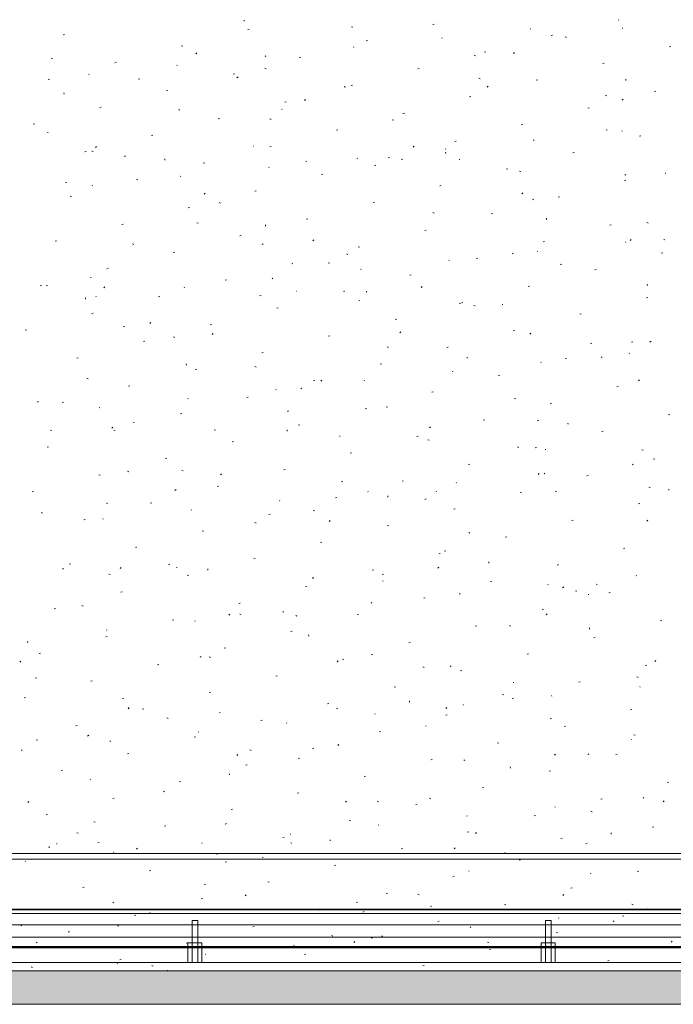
# Model space of a CAD drawing. Extents: x -740 to 300, y 62 to 1112.
# Tile 104 of 187: x -378 to -331, y 764 to 835. Entities that reach past the tile are written whole.
import ezdxf
from ezdxf.lldxf.tags import DXFTag

# ---------------------------------------------------------------- set-up
doc = ezdxf.new("R2010")
doc.units = 0
doc.layers.get('0').update_dxf_attribs({"lineweight": 13})
for name, color, linetype, lineweight, true_color in [('30 -35 Decken- 1 Konstruktion-Träger- Stahlbeton', 7, 'Continuous', 13, 0x33aa00), ('30 -36 Dächer- 1 Konstruktion', 7, 'Continuous', 35, 0x6666cc), ('30 -36 Dächer- 3 Dachbeläge', 7, 'Continuous', 15, 0x9999ff), ('30 -36 Dächer- 4 Dachbekleidungen', 7, 'Continuous', 9, 0xccccff), ('60- 61 allgemeine Ausstattung- 4 Terrassen', 9, 'Continuous', 9, 0x808080)]:
    doc.layers.add(name, color=color, linetype=linetype, lineweight=lineweight, true_color=true_color)
doc.layers.add('70 -71 Achsen- 1 Gebäudeachsen', color=7, linetype='STRICHPUNKT2-A06CPVBCL0', lineweight=18)
tags = doc.linetypes.add('grob-A06CPVB9L0', pattern=[14, 3, -8, 3]).pattern_tags.tags
tags[8:9] = [DXFTag(74, 4), DXFTag(75, 0), DXFTag(340, '0'), DXFTag(46, 0.0), DXFTag(50, 0.0), DXFTag(44, 0.0), DXFTag(45, 0.0)]
tags[6:7] = [DXFTag(74, 4), DXFTag(75, 0), DXFTag(340, '0'), DXFTag(46, 0.0), DXFTag(50, 0.0), DXFTag(44, 0.0), DXFTag(45, 0.0)]
tags[4:5] = [DXFTag(74, 4), DXFTag(75, 0), DXFTag(340, '0'), DXFTag(46, 0.0), DXFTag(50, 0.0), DXFTag(44, 0.0), DXFTag(45, 0.0)]
tags = doc.linetypes.add('STRICHPUNKT2-A06CPVBCL0', pattern=[12.7, 6.35, -3.175, 0, -3.175]).pattern_tags.tags
tags[10:11] = [DXFTag(74, 4), DXFTag(75, 0), DXFTag(340, '0'), DXFTag(46, 0.0), DXFTag(50, 0.0), DXFTag(44, 0.0), DXFTag(45, 0.0)]
tags[8:9] = [DXFTag(74, 4), DXFTag(75, 0), DXFTag(340, '0'), DXFTag(46, 0.0), DXFTag(50, 0.0), DXFTag(44, 0.0), DXFTag(45, 0.0)]
tags[6:7] = [DXFTag(74, 4), DXFTag(75, 0), DXFTag(340, '0'), DXFTag(46, 0.0), DXFTag(50, 0.0), DXFTag(44, 0.0), DXFTag(45, 0.0)]
tags[4:5] = [DXFTag(74, 4), DXFTag(75, 0), DXFTag(340, '0'), DXFTag(46, 0.0), DXFTag(50, 0.0), DXFTag(44, 0.0), DXFTag(45, 0.0)]

# ---------------------------------------------------------------- blocks, each defined once
blk = doc.blocks.new('Referenz-A06CPVBEL0')
at = {"layer": '30 -35 Decken- 1 Konstruktion-Träger- Stahlbeton', "color": 0, "linetype": 'grob-A06CPVB9L0', "lineweight": -2, "ltscale": 0.13}
for p, q in [((-450.356, 774.512), (-306.356, 774.512)), ((-450.356, 770.912), (-306.356, 770.912))]:
    blk.add_line(p, q, dxfattribs=at)
at = {"layer": '30 -36 Dächer- 1 Konstruktion', "color": 0, "linetype": 'Continuous', "ltscale": 0.35}
blk.add_line((1.644, 770.912), (-682.362, 770.912), dxfattribs=at)
at = {"layer": '30 -36 Dächer- 1 Konstruktion', "color": 0, "lineweight": 25}
for p, q in [((-682.362, 770.912), (1.644, 770.912)), ((1.644, 770.912), (-682.362, 770.912)), ((1.644, 770.912), (-682.362, 770.912))]:
    blk.add_line(p, q, dxfattribs=at)
at = {"layer": '30 -36 Dächer- 1 Konstruktion', "color": 0, "lineweight": 5}
for p, q in [((-682.362, 770.912), (1.644, 770.912)), ((1.644, 770.912), (-682.362, 770.912)), ((1.644, 770.912), (-682.362, 770.912))]:
    blk.add_line(p, q, dxfattribs=at)
at = {"layer": '30 -36 Dächer- 1 Konstruktion', "color": 0, "lineweight": -2}
for p, q in [((-682.362, 770.912), (1.644, 770.912)), ((1.644, 770.912), (-682.362, 770.912)), ((1.644, 770.912), (-682.362, 770.912))]:
    blk.add_line(p, q, dxfattribs=at)
at = {"layer": '30 -36 Dächer- 1 Konstruktion', "color": 0}
blk.add_line((1.644, 770.912), (-682.362, 770.912), dxfattribs=at)
at = {"layer": '30 -36 Dächer- 3 Dachbeläge', "color": 0, "linetype": 'Continuous', "ltscale": 0.15}
for p, q in [((-6.756, 766.512), (-682.362, 766.512)), ((-682.362, 764.112), (-6.756, 764.112))]:
    blk.add_line(p, q, dxfattribs=at)
at = {"layer": '30 -36 Dächer- 3 Dachbeläge', "color": 0, "lineweight": 9}
blk.add_line((-682.362, 764.112), (-6.756, 764.112), dxfattribs=at)
at = {"layer": '30 -36 Dächer- 3 Dachbeläge', "color": 0, "lineweight": 0}
for points in [[(-6.756, 764.112), (-682.362, 765.461), (-682.362, 766.512)], [(-6.756, 764.112), (-682.362, 766.512), (-6.756, 766.512)], [(-682.362, 765.461), (-6.756, 764.112), (-682.362, 764.112)]]:
    blk.add_solid(points, dxfattribs=at)
at = {"layer": '30 -36 Dächer- 4 Dachbekleidungen', "color": 0, "linetype": 'Continuous', "ltscale": 0.13}
for p, q in [((-682.362, 770.612), (-6.756, 770.612)), ((-6.756, 769.812), (-682.362, 769.812)), ((-365.49, 770.112), (-365.89, 770.112)), ((-365.89, 770.112), (-365.89, 768.512)), ((-365.49, 768.512), (-365.49, 770.112)), ((-340.156, 770.112), (-340.556, 770.112)), ((-340.556, 770.112), (-340.556, 768.512)), ((-340.156, 768.512), (-340.156, 770.112)), ((-682.362, 768.912), (-6.756, 768.912)), ((-365.89, 768.512), (-366.19, 768.512)), ((-366.19, 768.512), (-366.19, 767.112)), ((-365.89, 767.112), (-365.89, 768.512)), ((-365.89, 768.512), (-365.49, 768.512)), ((-365.49, 768.512), (-365.49, 767.112)), ((-365.49, 768.512), (-365.19, 768.512)), ((-365.19, 768.512), (-365.19, 767.112)), ((-340.556, 768.512), (-340.856, 768.512)), ((-340.856, 768.512), (-340.856, 767.112)), ((-340.556, 767.112), (-340.556, 768.512)), ((-340.556, 768.512), (-340.156, 768.512)), ((-340.156, 768.512), (-340.156, 767.112)), ((-340.156, 768.512), (-339.856, 768.512)), ((-339.856, 768.512), (-339.856, 767.112)), ((-6.756, 767.112), (-682.362, 767.112)), ((-366.19, 767.112), (-365.89, 767.112)), ((-365.49, 767.112), (-365.89, 767.112)), ((-365.19, 767.112), (-365.49, 767.112)), ((-340.856, 767.112), (-340.556, 767.112)), ((-340.156, 767.112), (-340.556, 767.112)), ((-339.856, 767.112), (-340.156, 767.112))]:
    blk.add_line(p, q, dxfattribs=at)
at = {"layer": '60- 61 allgemeine Ausstattung- 4 Terrassen', "color": 0}
for p, q in [((-362.165, 834.551), (-362.174, 834.639)), ((-361.892, 833.956), (-361.796, 833.98)), ((-354.468, 834.158), (-354.376, 834.121)), ((-348.636, 834.335), (-348.54, 834.359)), ((-341.627, 833.982), (-341.66, 834.019)), ((-335.296, 834.631), (-335.329, 834.668)), ((-335.06, 834.056), (-335.015, 834.053)), ((-375.148, 833.577), (-375.053, 833.601)), ((-347.958, 833.333), (-347.991, 833.369)), ((-340.155, 833.524), (-340.059, 833.548)), ((-339.138, 833.44), (-339.047, 833.403)), ((-366.667, 832.766), (-366.571, 832.789)), ((-354.289, 832.683), (-354.322, 832.72)), ((-353.411, 833.145), (-353.315, 833.169)), ((-331.674, 832.712), (-331.578, 832.736)), ((-376.001, 831.908), (-375.91, 831.871)), ((-365.552, 832.285), (-365.624, 832.218)), ((-360.62, 832.034), (-360.653, 832.07)), ((-358.186, 831.954), (-358.09, 831.978)), ((-345.666, 832.108), (-345.572, 832.079)), ((-344.93, 832.333), (-344.834, 832.357)), ((-342.78, 832.31), (-342.852, 832.243)), ((-371.442, 831.575), (-371.347, 831.599)), ((-366.951, 831.385), (-366.984, 831.421)), ((-360.671, 831.19), (-360.58, 831.153)), ((-349.705, 831.143), (-349.609, 831.167)), ((-336.449, 831.522), (-336.353, 831.546)), ((-373.283, 830.735), (-373.316, 830.772)), ((-362.961, 830.764), (-362.865, 830.787)), ((-362.599, 830.563), (-362.679, 830.506)), ((-345.342, 830.471), (-345.251, 830.434)), ((-376.217, 830.384), (-376.122, 830.408)), ((-369.733, 830.43), (-369.638, 830.401)), ((-354.936, 829.82), (-354.945, 829.908)), ((-354.48, 829.952), (-354.384, 829.976)), ((-344.667, 829.894), (-344.748, 829.838)), ((-341.224, 830.331), (-341.128, 830.355)), ((-334.792, 830.311), (-334.801, 830.399)), ((-375.08, 829.33), (-375.089, 829.418)), ((-367.736, 829.573), (-367.641, 829.597)), ((-345.999, 829.141), (-345.903, 829.165)), ((-336.254, 829.23), (-336.16, 829.201)), ((-332.743, 829.52), (-332.647, 829.544)), ((-372.511, 828.382), (-372.416, 828.406)), ((-359.255, 828.762), (-359.159, 828.785)), ((-357.765, 828.941), (-357.837, 828.874)), ((-337.518, 828.329), (-337.422, 828.353)), ((-334.994, 828.965), (-335.066, 828.898)), ((-366.875, 828.221), (-366.784, 828.184)), ((-359.452, 828.262), (-359.435, 828.221)), ((-350.774, 827.95), (-350.678, 827.974)), ((-377.286, 827.192), (-377.191, 827.216)), ((-364.03, 827.571), (-363.935, 827.595)), ((-360.32, 827.552), (-360.226, 827.523)), ((-351.546, 827.502), (-351.454, 827.466)), ((-342.293, 827.139), (-342.197, 827.163)), ((-376.267, 826.589), (-376.222, 826.586)), ((-368.805, 826.38), (-368.71, 826.404)), ((-355.549, 826.76), (-355.453, 826.783)), ((-336.216, 826.784), (-336.125, 826.747)), ((-335.041, 826.668), (-335.074, 826.704)), ((-333.812, 826.327), (-333.716, 826.351)), ((-372.75, 825.573), (-372.822, 825.506)), ((-361.503, 825.615), (-361.459, 825.612)), ((-360.324, 825.569), (-360.229, 825.593)), ((-349.979, 825.597), (-350.051, 825.53)), ((-347.068, 825.948), (-346.972, 825.972)), ((-341.372, 826.018), (-341.405, 826.055)), ((-373.58, 825.19), (-373.485, 825.214)), ((-373.079, 825.252), (-372.988, 825.215)), ((-370.661, 824.917), (-370.742, 824.861)), ((-347.703, 825.369), (-347.736, 825.405)), ((-347.707, 825.089), (-347.716, 825.178)), ((-338.587, 825.137), (-338.491, 825.161)), ((-367.851, 824.599), (-367.86, 824.687)), ((-365.099, 824.378), (-365.004, 824.402)), ((-360.366, 824.07), (-360.398, 824.107)), ((-357.749, 824.534), (-357.658, 824.497)), ((-354.034, 824.719), (-354.067, 824.756)), ((-352.729, 824.249), (-352.81, 824.192)), ((-351.843, 824.758), (-351.747, 824.781)), ((-350.908, 824.674), (-350.814, 824.646)), ((-346.739, 824.641), (-346.695, 824.638)), ((-366.697, 823.421), (-366.73, 823.457)), ((-356.618, 823.567), (-356.523, 823.591)), ((-343.362, 823.946), (-343.266, 823.97)), ((-342.42, 823.815), (-342.328, 823.779)), ((-334.798, 823.581), (-334.878, 823.524)), ((-331.975, 823.667), (-331.931, 823.664)), ((-374.974, 822.996), (-374.88, 822.968)), ((-373.028, 822.771), (-373.061, 822.808)), ((-369.874, 823.188), (-369.779, 823.212)), ((-348.137, 822.756), (-348.041, 822.779)), ((-334.881, 823.135), (-334.785, 823.159)), ((-374.649, 821.997), (-374.554, 822.021)), ((-364.964, 822.229), (-365.036, 822.162)), ((-361.393, 822.376), (-361.298, 822.4)), ((-342.192, 822.253), (-342.264, 822.186)), ((-363.953, 821.565), (-363.862, 821.528)), ((-352.912, 821.565), (-352.817, 821.589)), ((-341.495, 821.797), (-341.401, 821.768)), ((-339.656, 821.944), (-339.56, 821.968)), ((-366.168, 821.186), (-366.073, 821.21)), ((-348.623, 820.847), (-348.532, 820.81)), ((-344.431, 820.754), (-344.335, 820.777)), ((-370.943, 819.995), (-370.848, 820.019)), ((-365.562, 820.119), (-365.468, 820.09)), ((-360.622, 819.868), (-360.631, 819.956)), ((-357.687, 820.374), (-357.592, 820.398)), ((-340.478, 820.359), (-340.487, 820.447)), ((-335.95, 819.942), (-335.854, 819.966)), ((-333.294, 820.128), (-333.203, 820.091)), ((-362.462, 819.184), (-362.367, 819.208)), ((-349.206, 819.563), (-349.111, 819.587)), ((-375.718, 818.805), (-375.623, 818.829)), ((-370.157, 818.596), (-370.066, 818.559)), ((-360.792, 818.603), (-360.873, 818.547)), ((-357.177, 818.885), (-357.249, 818.817)), ((-340.725, 818.752), (-340.629, 818.775)), ((-334.786, 818.704), (-334.819, 818.74)), ((-334.406, 818.909), (-334.478, 818.842)), ((-332.083, 818.919), (-331.989, 818.89)), ((-367.237, 817.993), (-367.142, 818.017)), ((-354.827, 817.878), (-354.736, 817.841)), ((-353.981, 818.372), (-353.886, 818.396)), ((-342.86, 817.935), (-342.941, 817.879)), ((-341.117, 818.054), (-341.15, 818.091)), ((-332.244, 817.94), (-332.148, 817.964)), ((-358.756, 817.182), (-358.661, 817.206)), ((-356.149, 817.241), (-356.055, 817.212)), ((-347.448, 817.405), (-347.481, 817.442)), ((-345.5, 817.561), (-345.405, 817.585)), ((-339.498, 817.16), (-339.406, 817.123)), ((-372.012, 816.803), (-371.917, 816.827)), ((-353.78, 816.756), (-353.813, 816.792)), ((-350.275, 816.37), (-350.18, 816.394)), ((-337.019, 816.75), (-336.923, 816.773)), ((-376.787, 815.612), (-376.692, 815.636)), ((-376.361, 815.627), (-376.269, 815.591)), ((-373.182, 816.199), (-373.138, 816.196)), ((-363.531, 815.991), (-363.436, 816.015)), ((-360.111, 816.106), (-360.144, 816.143)), ((-333.249, 815.628), (-333.258, 815.716)), ((-372.162, 815.516), (-372.234, 815.449)), ((-366.442, 815.457), (-366.475, 815.494)), ((-358.418, 815.225), (-358.374, 815.222)), ((-355.05, 815.18), (-354.955, 815.204)), ((-353.393, 815.137), (-353.402, 815.226)), ((-349.391, 815.54), (-349.463, 815.473)), ((-341.794, 815.559), (-341.699, 815.583)), ((-373.537, 814.647), (-373.546, 814.735)), ((-372.773, 814.808), (-372.806, 814.844)), ((-368.306, 814.801), (-368.211, 814.825)), ((-361.031, 814.909), (-360.94, 814.872)), ((-353.921, 814.574), (-353.905, 814.532)), ((-346.737, 814.363), (-346.643, 814.335)), ((-346.569, 814.368), (-346.474, 814.392)), ((-343.655, 814.251), (-343.61, 814.248)), ((-333.313, 814.748), (-333.217, 814.771)), ((-373.081, 813.61), (-372.986, 813.634)), ((-359.825, 813.989), (-359.73, 814.013)), ((-345.701, 814.191), (-345.61, 814.154)), ((-338.088, 813.557), (-337.993, 813.581)), ((-368.854, 812.958), (-368.935, 812.902)), ((-364.6, 812.799), (-364.505, 812.823)), ((-351.344, 813.178), (-351.249, 813.202)), ((-377.857, 812.42), (-377.761, 812.443)), ((-370.803, 812.685), (-370.709, 812.656)), ((-364.376, 812.172), (-364.448, 812.105)), ((-350.923, 812.29), (-351.003, 812.233)), ((-342.863, 812.366), (-342.768, 812.39)), ((-341.604, 812.196), (-341.676, 812.129)), ((-369.375, 811.608), (-369.28, 811.632)), ((-367.235, 811.94), (-367.143, 811.903)), ((-356.119, 811.987), (-356.024, 812.011)), ((-337.324, 811.486), (-337.23, 811.457)), ((-334.382, 811.555), (-334.287, 811.579)), ((-332.991, 811.621), (-333.072, 811.565)), ((-360.894, 810.797), (-360.799, 810.821)), ((-351.905, 811.222), (-351.814, 811.185)), ((-347.638, 811.176), (-347.543, 811.2)), ((-334.531, 810.74), (-334.564, 810.777)), ((-374.151, 810.418), (-374.055, 810.441)), ((-366.308, 809.916), (-366.317, 810.004)), ((-352.413, 809.985), (-352.318, 810.009)), ((-346.164, 810.407), (-346.173, 810.495)), ((-340.862, 810.091), (-340.895, 810.127)), ((-339.157, 810.364), (-339.062, 810.388)), ((-336.576, 810.504), (-336.484, 810.467)), ((-365.669, 809.606), (-365.574, 809.63)), ((-361.391, 809.808), (-361.297, 809.779)), ((-347.194, 809.441), (-347.227, 809.478)), ((-373.438, 808.972), (-373.347, 808.935)), ((-357.188, 808.795), (-357.093, 808.819)), ((-356.589, 808.828), (-356.661, 808.761)), ((-353.525, 808.792), (-353.558, 808.829)), ((-343.932, 809.174), (-343.837, 809.198)), ((-333.818, 808.852), (-333.89, 808.785)), ((-370.445, 808.416), (-370.349, 808.439)), ((-359.856, 808.143), (-359.889, 808.179)), ((-358.109, 808.253), (-358.018, 808.216)), ((-348.707, 807.983), (-348.612, 808.007)), ((-335.451, 808.362), (-335.356, 808.386)), ((-376.917, 807.313), (-376.998, 807.256)), ((-375.22, 807.225), (-375.124, 807.249)), ((-366.187, 807.493), (-366.22, 807.53)), ((-361.963, 807.604), (-361.868, 807.628)), ((-342.779, 807.535), (-342.688, 807.498)), ((-340.226, 807.172), (-340.131, 807.196)), ((-372.518, 806.844), (-372.551, 806.88)), ((-358.985, 806.644), (-359.066, 806.588)), ((-353.482, 806.793), (-353.387, 806.817)), ((-351.978, 806.93), (-351.884, 806.901)), ((-370.098, 805.81), (-370.054, 805.807)), ((-366.739, 806.414), (-366.643, 806.437)), ((-345.001, 805.981), (-344.906, 806.005)), ((-341.054, 805.976), (-341.134, 805.92)), ((-338.935, 805.676), (-338.944, 805.764)), ((-331.745, 806.36), (-331.65, 806.384)), ((-376.045, 805.252), (-375.951, 805.223)), ((-371.574, 805.459), (-371.646, 805.392)), ((-371.514, 805.223), (-371.418, 805.247)), ((-364.313, 805.284), (-364.221, 805.248)), ((-359.079, 805.185), (-359.088, 805.273)), ((-358.257, 805.602), (-358.162, 805.626)), ((-348.803, 805.484), (-348.875, 805.416)), ((-336.52, 805.17), (-336.425, 805.194)), ((-363.033, 804.412), (-362.937, 804.435)), ((-355.334, 804.836), (-355.29, 804.833)), ((-349.776, 804.791), (-349.681, 804.815)), ((-348.983, 804.566), (-348.892, 804.529)), ((-376.289, 804.033), (-376.193, 804.056)), ((-342.566, 804.052), (-342.472, 804.023)), ((-341.295, 803.979), (-341.2, 804.003)), ((-340.57, 803.862), (-340.526, 803.859)), ((-333.654, 803.848), (-333.562, 803.811)), ((-367.808, 803.221), (-367.712, 803.245)), ((-354.551, 803.6), (-354.456, 803.624)), ((-332.814, 803.168), (-332.719, 803.192)), ((-370.516, 802.316), (-370.425, 802.279)), ((-366.632, 802.374), (-366.538, 802.345)), ((-359.327, 802.41), (-359.231, 802.434)), ((-346.07, 802.789), (-345.975, 802.813)), ((-334.277, 802.776), (-334.309, 802.813)), ((-372.583, 802.031), (-372.487, 802.054)), ((-363.787, 802.115), (-363.859, 802.048)), ((-355.187, 801.597), (-355.096, 801.561)), ((-350.845, 801.598), (-350.75, 801.622)), ((-346.939, 801.478), (-346.972, 801.514)), ((-341.016, 802.139), (-341.088, 802.072)), ((-340.608, 802.127), (-340.641, 802.163)), ((-337.589, 801.977), (-337.494, 802.001)), ((-377.358, 800.84), (-377.262, 800.864)), ((-367.048, 800.999), (-367.128, 800.942)), ((-364.102, 801.219), (-364.006, 801.243)), ((-353.27, 800.828), (-353.303, 800.865)), ((-348.391, 800.885), (-348.374, 800.844)), ((-342.364, 800.787), (-342.269, 800.811)), ((-339.857, 800.879), (-339.766, 800.842)), ((-333.153, 801.175), (-333.059, 801.146)), ((-331.705, 800.945), (-331.715, 801.033)), ((-359.601, 800.179), (-359.634, 800.215)), ((-355.621, 800.408), (-355.525, 800.432)), ((-351.85, 800.455), (-351.859, 800.543)), ((-349.116, 800.331), (-349.197, 800.274)), ((-371.994, 799.964), (-372.003, 800.052)), ((-368.877, 800.029), (-368.781, 800.052)), ((-365.932, 799.529), (-365.965, 799.566)), ((-357.22, 799.497), (-357.126, 799.468)), ((-347.139, 799.596), (-347.044, 799.62)), ((-333.883, 799.975), (-333.788, 799.999)), ((-376.72, 799.347), (-376.629, 799.31)), ((-373.652, 798.838), (-373.556, 798.862)), ((-372.264, 798.88), (-372.297, 798.917)), ((-360.396, 799.217), (-360.3, 799.241)), ((-356.001, 798.771), (-356.073, 798.704)), ((-338.658, 798.785), (-338.563, 798.809)), ((-333.23, 798.795), (-333.302, 798.728)), ((-365.171, 798.027), (-365.075, 798.05)), ((-361.391, 798.629), (-361.299, 798.592)), ((-351.915, 798.406), (-351.819, 798.43)), ((-346.061, 797.91), (-345.97, 797.873)), ((-343.433, 797.594), (-343.338, 797.618)), ((-369.946, 796.836), (-369.85, 796.86)), ((-356.69, 797.215), (-356.594, 797.239)), ((-347.808, 796.619), (-347.713, 796.59)), ((-334.952, 796.783), (-334.857, 796.807)), ((-361.465, 796.025), (-361.369, 796.048)), ((-348.209, 796.404), (-348.113, 796.428)), ((-375.11, 795.353), (-375.191, 795.297)), ((-374.721, 795.645), (-374.625, 795.669)), ((-370.986, 795.403), (-371.058, 795.335)), ((-367.594, 795.66), (-367.503, 795.623)), ((-367.013, 795.42), (-366.969, 795.417)), ((-364.765, 795.233), (-364.774, 795.321)), ((-352.984, 795.213), (-352.888, 795.237)), ((-348.214, 795.427), (-348.286, 795.36)), ((-344.62, 795.724), (-344.63, 795.812)), ((-339.727, 795.592), (-339.632, 795.616)), ((-371.874, 794.941), (-371.78, 794.912)), ((-366.24, 794.834), (-366.144, 794.858)), ((-357.179, 794.685), (-357.259, 794.629)), ((-352.265, 794.942), (-352.173, 794.905)), ((-334.022, 794.812), (-334.055, 794.849)), ((-357.759, 794.023), (-357.663, 794.046)), ((-352.25, 794.446), (-352.205, 794.443)), ((-344.503, 794.402), (-344.407, 794.426)), ((-340.353, 794.163), (-340.386, 794.2)), ((-339.247, 794.017), (-339.327, 793.96)), ((-336.935, 794.223), (-336.844, 794.186)), ((-371.015, 793.643), (-370.919, 793.667)), ((-349.278, 793.211), (-349.182, 793.235)), ((-346.684, 793.514), (-346.717, 793.55)), ((-338.395, 793.741), (-338.301, 793.712)), ((-337.486, 793.472), (-337.442, 793.469)), ((-336.021, 793.59), (-335.926, 793.614)), ((-375.79, 792.453), (-375.694, 792.477)), ((-373.798, 792.691), (-373.707, 792.654)), ((-362.534, 792.832), (-362.438, 792.856)), ((-353.015, 792.864), (-353.048, 792.901)), ((-340.797, 792.4), (-340.701, 792.424)), ((-367.309, 791.641), (-367.213, 791.665)), ((-363.199, 792.058), (-363.271, 791.991)), ((-362.462, 792.063), (-362.367, 792.034)), ((-359.346, 792.215), (-359.379, 792.252)), ((-358.469, 791.973), (-358.377, 791.936)), ((-354.053, 792.021), (-353.957, 792.044)), ((-340.428, 792.083), (-340.5, 792.015)), ((-372.009, 790.916), (-372.042, 790.953)), ((-365.678, 791.566), (-365.711, 791.602)), ((-345.572, 791.209), (-345.476, 791.233)), ((-343.139, 791.255), (-343.048, 791.218)), ((-337.391, 790.993), (-337.401, 791.081)), ((-332.315, 791.588), (-332.22, 791.612)), ((-372.084, 790.451), (-371.988, 790.475)), ((-358.828, 790.83), (-358.732, 790.854)), ((-357.535, 790.502), (-357.545, 790.591)), ((-337.091, 790.398), (-336.995, 790.422)), ((-377.679, 790.012), (-377.689, 790.1)), ((-363.603, 789.639), (-363.507, 789.663)), ((-350.347, 790.019), (-350.251, 790.042)), ((-376.859, 789.26), (-376.763, 789.284)), ((-365.241, 789.04), (-365.322, 788.983)), ((-364.672, 789.004), (-364.581, 788.967)), ((-355.122, 788.828), (-355.026, 788.852)), ((-353.049, 789.186), (-352.955, 789.157)), ((-341.866, 789.207), (-341.77, 789.231)), ((-378.184, 788.69), (-378.256, 788.623)), ((-368.378, 788.449), (-368.282, 788.473)), ((-355.413, 788.714), (-355.485, 788.647)), ((-349.343, 788.286), (-349.251, 788.249)), ((-347.309, 788.371), (-347.39, 788.315)), ((-333.385, 788.396), (-333.289, 788.42)), ((-332.641, 788.738), (-332.713, 788.671)), ((-377.116, 787.507), (-377.021, 787.479)), ((-359.897, 787.637), (-359.801, 787.661)), ((-346.641, 788.017), (-346.545, 788.04)), ((-334.013, 787.567), (-333.922, 787.531)), ((-373.153, 787.258), (-373.057, 787.282)), ((-351.416, 786.826), (-351.32, 786.85)), ((-342.86, 787.196), (-342.844, 787.155)), ((-338.16, 787.205), (-338.064, 787.229)), ((-333.767, 786.849), (-333.8, 786.885)), ((-377.928, 786.068), (-377.833, 786.092)), ((-370.876, 786.035), (-370.785, 785.998)), ((-364.672, 786.447), (-364.576, 786.471)), ((-343.637, 786.308), (-343.543, 786.279)), ((-342.935, 786.015), (-342.839, 786.038)), ((-340.098, 786.199), (-340.131, 786.236)), ((-370.398, 785.346), (-370.47, 785.279)), ((-370.45, 785.281), (-370.46, 785.369)), ((-356.191, 785.635), (-356.095, 785.659)), ((-355.546, 785.317), (-355.455, 785.28)), ((-350.306, 785.772), (-350.316, 785.86)), ((-347.626, 785.37), (-347.698, 785.303)), ((-346.429, 785.55), (-346.462, 785.587)), ((-369.447, 785.256), (-369.351, 785.28)), ((-367.703, 784.63), (-367.609, 784.601)), ((-363.929, 785.03), (-363.885, 785.028)), ((-352.761, 784.901), (-352.793, 784.937)), ((-347.71, 784.824), (-347.614, 784.848)), ((-340.217, 784.599), (-340.126, 784.562)), ((-334.454, 785.203), (-334.358, 785.227)), ((-374.222, 784.066), (-374.127, 784.09)), ((-360.966, 784.445), (-360.87, 784.469)), ((-359.092, 784.251), (-359.125, 784.288)), ((-349.165, 784.056), (-349.121, 784.053)), ((-339.229, 784.013), (-339.133, 784.036)), ((-373.304, 783.394), (-373.384, 783.338)), ((-365.741, 783.254), (-365.645, 783.278)), ((-365.423, 783.602), (-365.456, 783.639)), ((-352.485, 783.633), (-352.389, 783.657)), ((-334.224, 783.43), (-334.13, 783.401)), ((-377.08, 783.066), (-376.988, 783.03)), ((-371.754, 782.953), (-371.787, 782.989)), ((-357.26, 782.443), (-357.164, 782.467)), ((-355.372, 782.726), (-355.452, 782.669)), ((-344.004, 782.822), (-343.908, 782.846)), ((-334.401, 783.082), (-334.357, 783.079)), ((-378.085, 782.303), (-378.118, 782.34)), ((-370.516, 782.064), (-370.421, 782.088)), ((-362.611, 782.002), (-362.683, 781.934)), ((-361.75, 782.348), (-361.659, 782.311)), ((-339.84, 782.026), (-339.912, 781.959)), ((-337.44, 782.058), (-337.521, 782.001)), ((-335.523, 782.011), (-335.427, 782.034)), ((-362.035, 781.252), (-361.939, 781.276)), ((-358.291, 781.752), (-358.197, 781.723)), ((-348.779, 781.631), (-348.683, 781.655)), ((-346.421, 781.63), (-346.329, 781.593)), ((-343.077, 781.041), (-343.086, 781.129)), ((-375.291, 780.873), (-375.196, 780.897)), ((-363.221, 780.55), (-363.231, 780.639)), ((-353.554, 780.441), (-353.458, 780.465)), ((-340.298, 780.82), (-340.202, 780.844)), ((-373.198, 780.254), (-373.181, 780.213)), ((-366.81, 780.062), (-366.715, 780.086)), ((-345.073, 779.629), (-344.977, 779.653)), ((-331.817, 780.009), (-331.721, 780.032)), ((-367.954, 779.379), (-367.863, 779.343)), ((-358.329, 779.25), (-358.233, 779.274)), ((-377.596, 778.633), (-377.668, 778.566)), ((-371.585, 778.871), (-371.49, 778.895)), ((-354.825, 778.657), (-354.897, 778.59)), ((-352.624, 778.661), (-352.533, 778.624)), ((-349.848, 778.439), (-349.752, 778.463)), ((-348.878, 778.874), (-348.784, 778.846)), ((-339.843, 778.236), (-339.876, 778.272)), ((-336.592, 778.818), (-336.496, 778.842)), ((-333.512, 778.885), (-333.545, 778.922)), ((-332.053, 778.682), (-332.125, 778.614)), ((-376.36, 777.681), (-376.265, 777.704)), ((-363.104, 778.06), (-363.009, 778.084)), ((-346.175, 777.586), (-346.208, 777.623)), ((-341.367, 777.627), (-341.271, 777.651)), ((-337.295, 777.943), (-337.204, 777.906)), ((-372.945, 777.196), (-372.851, 777.168)), ((-367.879, 776.869), (-367.784, 776.893)), ((-363.434, 777.08), (-363.515, 777.024)), ((-354.623, 777.248), (-354.527, 777.272)), ((-352.506, 776.937), (-352.539, 776.973)), ((-332.886, 776.816), (-332.79, 776.84)), ((-374.158, 776.411), (-374.066, 776.374)), ((-358.837, 776.288), (-358.87, 776.324)), ((-346.142, 776.437), (-346.046, 776.461)), ((-345.503, 776.412), (-345.583, 776.356)), ((-335.848, 776.31), (-335.857, 776.398)), ((-376.136, 775.329), (-376.146, 775.417)), ((-375.608, 775.615), (-375.564, 775.612)), ((-372.654, 775.679), (-372.559, 775.702)), ((-365.168, 775.638), (-365.201, 775.675)), ((-359.398, 776.058), (-359.303, 776.082)), ((-358.828, 775.692), (-358.737, 775.655)), ((-355.992, 775.82), (-356.001, 775.908)), ((-339.466, 775.997), (-339.372, 775.968)), ((-337.661, 775.625), (-337.565, 775.649)), ((-371.499, 774.989), (-371.532, 775.025)), ((-369.81, 775.289), (-369.882, 775.222)), ((-364.173, 774.867), (-364.078, 774.891)), ((-350.917, 775.246), (-350.821, 775.27)), ((-347.038, 775.313), (-347.11, 775.246)), ((-343.499, 774.974), (-343.407, 774.937)), ((-377.83, 774.339), (-377.863, 774.376)), ((-377.429, 774.488), (-377.334, 774.512)), ((-363.532, 774.319), (-363.438, 774.29)), ((-360.845, 774.641), (-360.8, 774.638)), ((-355.692, 774.056), (-355.597, 774.08)), ((-342.436, 774.435), (-342.34, 774.459)), ((-368.948, 773.677), (-368.853, 773.7)), ((-346.081, 773.667), (-346.037, 773.664)), ((-337.33, 773.507), (-337.313, 773.466)), ((-333.955, 773.624), (-333.859, 773.647)), ((-365.032, 772.724), (-364.941, 772.687)), ((-360.467, 772.865), (-360.372, 772.889)), ((-347.211, 773.244), (-347.115, 773.268)), ((-373.723, 772.486), (-373.628, 772.51)), ((-362.023, 771.945), (-362.095, 771.878)), ((-351.986, 772.054), (-351.891, 772.078)), ((-349.702, 772.005), (-349.611, 771.968)), ((-339.252, 771.969), (-339.324, 771.902)), ((-338.73, 772.433), (-338.634, 772.457)), ((-371.497, 771.435), (-371.577, 771.379)), ((-365.242, 771.675), (-365.147, 771.698)), ((-354.12, 771.441), (-354.026, 771.412)), ((-348.763, 771.089), (-348.772, 771.177)), ((-343.505, 771.242), (-343.409, 771.266)), ((-334.373, 771.287), (-334.281, 771.25)), ((-370.017, 770.484), (-369.922, 770.508)), ((-368.907, 770.598), (-368.916, 770.686)), ((-356.761, 770.863), (-356.666, 770.887)), ((-353.565, 770.767), (-353.646, 770.71)), ((-333.258, 770.921), (-333.29, 770.958)), ((-348.28, 770.052), (-348.185, 770.076)), ((-339.589, 770.272), (-339.622, 770.308)), ((-335.633, 770.098), (-335.714, 770.042)), ((-335.024, 770.431), (-334.928, 770.455)), ((-378.186, 769.763), (-378.092, 769.734)), ((-374.792, 769.294), (-374.697, 769.317)), ((-371.236, 769.755), (-371.144, 769.718)), ((-361.536, 769.673), (-361.441, 769.697)), ((-345.92, 769.622), (-345.953, 769.659)), ((-339.799, 769.24), (-339.703, 769.264)), ((-377.008, 768.576), (-377.08, 768.509)), ((-366.311, 768.482), (-366.216, 768.506)), ((-358.582, 768.324), (-358.615, 768.36)), ((-355.906, 769.037), (-355.815, 769)), ((-354.237, 768.601), (-354.309, 768.533)), ((-353.055, 768.861), (-352.96, 768.885)), ((-352.251, 768.973), (-352.284, 769.01)), ((-344.707, 768.563), (-344.613, 768.535)), ((-331.465, 768.625), (-331.537, 768.558)), ((-364.913, 767.674), (-364.946, 767.711)), ((-357.83, 767.671), (-357.735, 767.695)), ((-344.574, 768.05), (-344.479, 768.074)), ((-340.576, 768.318), (-340.485, 768.281)), ((-371.245, 767.025), (-371.277, 767.062)), ((-371.086, 767.292), (-370.991, 767.315)), ((-336.093, 767.238), (-335.997, 767.262)), ((-377.439, 766.786), (-377.348, 766.749)), ((-368.774, 766.885), (-368.68, 766.857)), ((-367.667, 766.566), (-367.65, 766.525)), ((-349.349, 766.859), (-349.254, 766.883))]:
    blk.add_line(p, q, dxfattribs=at)
at = {"layer": '60- 61 allgemeine Ausstattung- 4 Terrassen', "color": 0, "linetype": 'grob-A06CPVB9L0', "lineweight": 50, "ltscale": 0.5}
blk.add_line((-10.296, 768.212), (-682.362, 768.212), dxfattribs=at)
at = {"layer": '70 -71 Achsen- 1 Gebäudeachsen', "color": 0, "linetype": 'STRICHPUNKT2-A06CPVBCL0', "ltscale": 0.18}
blk.add_line((-682.362, 774.912), (76.349, 774.912), dxfattribs=at)

msp = doc.modelspace()

# ---------------------------------------------------------------- block references
at = {"color": 8, "lineweight": 13, "ltscale": 0.13, "true_color": 0x808080}
msp.add_blockref('Referenz-A06CPVBEL0', (0, 0), dxfattribs=at)

doc.saveas('drawing.dxf')
